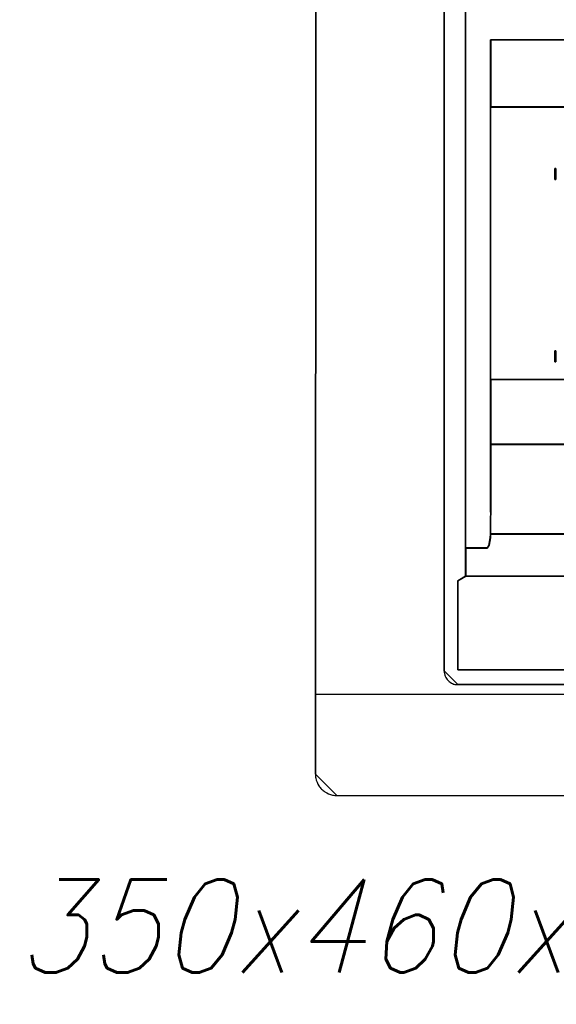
# Model space of a CAD drawing. Extents: x -543332 to -323966, y -9028 to 137422.
# Tile 211 of 250: x -348244 to -346744, y 36072 to 38824. Entities that reach past the tile are written whole.
import ezdxf

# ---------------------------------------------------------------- set-up
doc = ezdxf.new("R2010")
doc.units = 0
doc.header["$MEASUREMENT"] = 0
doc.layers.get('0').update_dxf_attribs({"color": 8})
doc.layers.add('$ IE_SCHEMAT', color=7, linetype='Continuous', lineweight=0)
doc.layers.add('50', color=7, linetype='Continuous')
doc.layers.add('60', color=7, linetype='Continuous')
doc.styles.add('ROMANS', font='romans.shx', dxfattribs={"width": 0.85})

# ---------------------------------------------------------------- blocks, each defined once
blk = doc.blocks.new('*U992')
at = {"layer": '60', "color": 7}
for points in [[(-36, -422.906636), (-35.825033, 25.020506), (-36, -422.906636)], [(314, 2.912724), (-35.827515, 3.027725), (-36, -400.568087), (313.827515, -400.654337), (314, 2.912724)], [(313.827684, -400.654337), (-36, -400.564301), (313.827684, -400.654337)], [(-36, -422.903988), (-36, -423.191591), (-35.971234, -423.479194), (-35.942468, -423.795557), (-35.884936, -424.08316), (-35.741106, -424.629606), (-35.539743, -425.204812), (-35.280849, -425.722497), (-34.993189, -426.211422), (-34.820592, -426.470265), (-34.647996, -426.700347), (-34.446634, -426.93043), (-34.245272, -427.131752), (-34.043909, -427.333074), (-33.813781, -427.534396), (-33.583653, -427.706958), (-33.324758, -427.87952), (-32.835736, -428.195883), (-32.317947, -428.425965), (-31.742626, -428.627287), (-31.196071, -428.771089), (-30.908411, -428.828609), (-30.591984, -428.85737), (-30.304324, -428.88613), (-30.016664, -428.88613), (-36, -422.903988)], [(-30.019315, -428.883482), (307.846999, -429), (-30.019315, -428.883482)]]:
    blk.add_lwpolyline(points, close=True, dxfattribs=at)
blk.add_lwpolyline([(313.827684, -400.650557), (-36, -400.564301), (-36, -422.904582), (-36, -423.192102), (-35.971253, -423.479622), (-35.942505, -423.795893), (-35.88501, -424.083413), (-35.741273, -424.6297), (-35.540041, -425.20474), (-35.281314, -425.722275), (-34.993839, -426.211059), (-34.821355, -426.469827), (-34.64887, -426.699842), (-34.447638, -426.929858), (-34.246406, -427.131122), (-34.045174, -427.332386), (-33.815194, -427.533649), (-33.585214, -427.706161), (-33.326487, -427.878673), (-32.837781, -428.194945), (-32.320327, -428.424961), (-31.745378, -428.626224), (-31.199176, -428.769984), (-30.911702, -428.827488), (-30.59548, -428.85624), (-30.308005, -428.884992), (-30.020531, -428.884992), (307.848215, -429)], dxfattribs=at)
blk.add_lwpolyline([(313.827684, -400.650557), (-36, -400.564301), (-36, -422.904582), (-36, -423.192102), (-35.971253, -423.479622), (-35.942505, -423.795893), (-35.88501, -424.083413), (-35.741273, -424.6297), (-35.540041, -425.20474), (-35.281314, -425.722275), (-34.993839, -426.211059), (-34.821355, -426.469827), (-34.64887, -426.699842), (-34.447638, -426.929858), (-34.246406, -427.131122), (-34.045174, -427.332386), (-33.815194, -427.533649), (-33.585214, -427.706161), (-33.326487, -427.878673), (-32.837781, -428.194945), (-32.320327, -428.424961), (-31.745378, -428.626224), (-31.199176, -428.769984), (-30.911702, -428.827488), (-30.59548, -428.85624), (-30.308005, -428.884992), (-30.020531, -428.884992), (307.848215, -429)], dxfattribs=at)
blk = doc.blocks.new('*C993')
at = {"layer": '50', "color": 7}
for points in [[(0.00871, -92.364282), (0.00871, -308.919879), (0.00871, -343.055252), (0.00871, -352.484775), (0.00871, -361.665498), (0.00871, -370.398381), (0.00871, -373.334222), (0.00871, -393.95975), (0.00871, -394.05927), (0.00871, -394.13391), (0.00871, -394.13391), (0.033603, -394.50711), (0.083389, -394.88031), (0.158068, -395.22863), (0.282533, -395.57695), (0.431891, -395.925271), (0.631035, -396.223831), (0.855072, -396.522391), (1.104002, -396.796071), (1.377824, -397.069751), (1.67654, -397.268791), (1.975256, -397.467831), (2.298865, -397.617111), (2.647367, -397.766391), (3.020761, -397.841031), (3.369263, -397.915671), (3.742658, -397.915671), (112.076915, -397.915671)], [(103.141162, -393.810195), (3.818216, -393.810195), (3.818216, -368.923956), (6.008797, -367.629872), (6.008797, -359.790706), (12.008003, -359.790706), (12.530755, -358.994347), (12.879257, -356.928789), (12.929043, -355.858681), (12.929043, -351.62802), (13.003722, -349.662007), (13.003722, -343.042268), (13.003722, -330.773352), (13.003722, -312.631284), (13.003722, -236.42962), (13.003722, -217.665396), (265.020137, -217.665396)], [(272.015062, -367.560565), (12.008003, -367.560565), (6.008797, -367.560565), (3.818216, -368.858142), (3.818216, -393.81155), (103.141162, -393.81155)], [(271.975941, -367.600287), (12.045359, -367.600287), (6.047918, -367.600287), (3.857981, -368.893937), (3.857981, -393.771828), (103.151712, -393.771828)]]:
    blk.add_lwpolyline(points, dxfattribs=at)
for points in [[(0.00871, -308.938747), (0.00871, -92.344943), (0.00871, -308.938747)], [(6.007953, -92.344943), (6.007953, -343.067942), (6.007953, -92.344943)], [(12.998674, -217.665396), (265.025185, -217.665396), (12.998674, -217.665396)], [(12.998674, -217.665396), (12.998674, -312.669973), (12.998674, -217.665396)], [(12.998674, -236.504246), (265.025185, -236.504246), (265.025185, -217.665396), (12.998674, -217.665396), (12.998674, -236.504246)], [(13.041091, -236.461875), (264.985419, -236.461875), (264.985419, -217.705118), (13.041091, -217.705118), (13.041091, -236.461875)], [(265.025185, -236.419505), (12.998674, -236.419505), (265.025185, -236.419505)], [(12.998674, -312.669973), (265.025185, -312.669973), (265.025185, -236.419505), (12.998674, -236.419505), (12.998674, -312.669973)], [(30.916872, -256.725423), (30.916872, -253.635046), (30.916872, -256.725423)], [(30.916872, -253.635046), (31.025563, -253.635046), (30.916872, -253.635046)], [(31.057375, -256.725423), (30.951998, -256.725423), (30.916872, -256.725423), (30.916872, -253.635046), (30.951998, -253.635046), (31.057375, -253.635046), (31.127627, -253.635046), (31.197879, -253.635046), (31.197879, -256.725423), (31.127627, -256.725423), (31.057375, -256.725423)], [(31.127627, -253.635046), (31.057375, -253.635046), (30.951998, -253.635046), (30.916872, -253.635046), (30.916872, -256.725423), (30.951998, -256.725423), (31.057375, -256.725423), (31.127627, -256.725423), (31.197879, -256.725423), (31.197879, -253.635046), (31.127627, -253.635046)], [(30.943382, -253.635046), (31.099792, -253.635046), (30.943382, -253.635046)], [(31.107745, -253.674768), (31.057375, -253.674768), (30.981822, -253.674768), (30.956637, -253.674768), (30.956637, -256.685701), (30.981822, -256.685701), (31.057375, -256.685701), (31.107745, -256.685701), (31.158114, -256.685701), (31.158114, -253.674768), (31.107745, -253.674768)], [(31.01761, -253.635046), (31.150161, -253.635046), (31.01761, -253.635046)], [(31.06798, -253.635046), (31.197879, -253.635046), (31.06798, -253.635046)], [(31.115698, -253.635046), (31.115698, -256.725423), (31.115698, -253.635046)], [(30.916872, -256.64333), (31.025563, -256.64333), (30.916872, -256.64333)], [(30.943382, -256.64333), (31.099792, -256.64333), (30.943382, -256.64333)], [(31.01761, -256.64333), (31.150161, -256.64333), (31.01761, -256.64333)], [(31.06798, -256.64333), (31.197879, -256.64333), (31.06798, -256.64333)], [(30.916872, -307.67029), (30.916872, -304.577265), (30.916872, -307.67029)], [(30.916872, -304.577265), (31.025563, -304.577265), (30.916872, -304.577265)], [(31.197879, -304.577265), (31.197879, -307.67029), (31.127627, -307.67029), (31.057375, -307.67029), (30.951998, -307.67029), (30.916872, -307.67029), (30.916872, -304.577265), (30.951998, -304.577265), (31.057375, -304.577265), (31.127627, -304.577265), (31.197879, -304.577265)], [(31.197879, -307.67029), (31.197879, -304.577265), (31.127627, -304.577265), (31.057375, -304.577265), (30.951998, -304.577265), (30.916872, -304.577265), (30.916872, -307.67029), (30.951998, -307.67029), (31.057375, -307.67029), (31.127627, -307.67029), (31.197879, -307.67029)], [(30.943382, -304.577265), (31.099792, -304.577265), (30.943382, -304.577265)], [(31.158114, -307.630568), (31.158114, -304.616987), (31.107745, -304.616987), (31.057375, -304.616987), (30.981822, -304.616987), (30.956637, -304.616987), (30.956637, -307.630568), (30.981822, -307.630568), (31.057375, -307.630568), (31.107745, -307.630568), (31.158114, -307.630568)], [(31.01761, -304.577265), (31.150161, -304.577265), (31.01761, -304.577265)], [(31.06798, -304.577265), (31.197879, -304.577265), (31.06798, -304.577265)], [(31.115698, -304.577265), (31.115698, -307.67029), (31.115698, -304.577265)], [(30.916872, -307.588197), (31.025563, -307.588197), (30.916872, -307.588197)], [(30.943382, -307.588197), (31.099792, -307.588197), (30.943382, -307.588197)], [(31.01761, -307.588197), (31.150161, -307.588197), (31.01761, -307.588197)], [(31.06798, -307.588197), (31.197879, -307.588197), (31.06798, -307.588197)], [(0.00871, -343.067942), (0.00871, -308.856655), (0.00871, -343.067942)], [(12.998674, -312.587881), (12.998674, -343.067942), (12.998674, -312.587881)], [(12.998674, -312.587881), (265.025185, -312.587881), (12.998674, -312.587881)], [(12.998674, -330.804418), (265.025185, -330.804418), (265.025185, -312.587881), (12.998674, -312.587881), (12.998674, -330.804418)], [(13.041091, -330.764696), (264.985419, -330.764696), (264.985419, -312.627603), (13.041091, -312.627603), (13.041091, -330.764696)], [(12.924446, -355.876983), (265.099413, -355.876983), (265.099413, -351.63463), (265.024731, -349.663183), (265.024731, -343.025149), (265.024731, -330.722326), (12.999128, -330.722326), (12.999128, -343.025149), (12.999128, -349.663183), (12.924446, -351.63463), (12.924446, -355.876983)], [(12.964211, -355.83726), (265.059648, -355.83726), (265.059648, -351.608306), (264.98499, -349.643086), (264.98499, -343.026016), (264.98499, -330.762048), (13.038869, -330.762048), (13.038869, -343.026016), (13.038869, -349.643086), (12.964211, -351.608306), (12.964211, -355.83726)], [(12.998674, -330.722326), (265.025185, -330.722326), (12.998674, -330.722326)], [(0.00871, -352.495311), (0.00871, -342.98585), (0.00871, -352.495311)], [(6.007953, -342.98585), (6.007953, -351.549926), (6.007953, -342.98585)], [(12.998674, -342.98585), (12.998674, -349.682989), (12.998674, -342.98585)], [(6.007953, -351.467834), (6.007953, -359.806818), (6.007953, -351.467834)], [(12.924446, -351.647907), (13.083507, -349.600897), (12.924446, -351.647907)], [(12.924446, -355.876983), (12.924446, -351.565815), (12.924446, -355.876983)], [(0.00871, -361.673755), (0.00871, -352.413219), (0.00871, -361.673755)], [(12.007197, -367.642657), (272.015906, -367.642657), (272.015906, -359.752495), (266.016663, -359.752495), (265.493907, -358.950955), (265.145403, -356.87196), (265.095617, -355.79489), (12.928242, -355.79489), (12.878456, -356.87196), (12.529952, -358.950955), (12.007197, -359.752495), (6.007953, -359.752495), (6.007953, -367.642657), (12.007197, -367.642657)], [(12.045168, -367.602935), (271.976141, -367.602935), (271.976141, -359.76568), (265.978691, -359.76568), (265.456092, -358.969514), (265.107692, -356.90446), (265.057921, -355.834612), (12.965938, -355.834612), (12.916167, -356.90446), (12.567768, -358.969514), (12.045168, -359.76568), (6.047718, -359.76568), (6.047718, -367.602935), (12.045168, -367.602935)], [(12.526794, -359.012377), (12.958909, -356.864738), (12.526794, -359.012377)], [(12.876728, -356.94683), (13.006628, -355.79489), (12.876728, -356.94683)], [(265.099413, -355.79489), (12.924446, -355.79489), (265.099413, -355.79489)], [(6.007953, -359.724726), (6.007953, -367.642657), (6.007953, -359.724726)], [(12.086726, -359.724726), (6.007953, -359.724726), (12.086726, -359.724726)], [(12.004545, -359.806818), (12.608976, -358.930285), (12.004545, -359.806818)], [(0.00871, -370.404664), (0.00871, -361.591663), (0.00871, -370.404664)], [(6.090134, -367.560565), (3.818216, -368.937596), (6.090134, -367.560565)], [(6.007953, -367.560565), (12.086726, -367.560565), (6.007953, -367.560565)], [(272.015906, -367.560565), (12.004545, -367.560565), (272.015906, -367.560565)], [(0.00871, -373.3388), (0.00871, -370.322572), (0.00871, -373.3388)], [(3.818216, -368.855504), (3.818216, -393.81155), (3.818216, -368.855504)], [(0.00871, -393.959846), (0.00871, -373.256708), (0.00871, -393.959846)], [(0.00871, -394.060475), (0.00871, -393.877754), (0.00871, -394.060475)], [(0.00871, -394.134623), (0.00871, -393.978383), (0.00871, -394.134623)], [(0.00871, -394.052531), (0.00871, -394.052531), (0.00871, -394.052531)], [(0.00871, -394.052531), (0.03416, -394.433811), (0.08506, -394.81509), (0.161409, -395.170951), (0.288657, -395.526812), (0.441356, -395.882673), (0.644954, -396.187696), (0.874001, -396.49272), (1.128498, -396.772325), (1.408445, -397.05193), (1.713842, -397.255279), (2.019239, -397.458628), (2.350085, -397.61114), (2.706381, -397.763652), (3.088127, -397.839908), (3.444423, -397.916163), (3.826169, -397.916163), (0.00871, -394.052531)], [(103.194092, -393.729458), (3.818216, -393.729458), (103.194092, -393.729458)], [(112.128006, -397.834071), (3.741337, -397.834071), (112.128006, -397.834071)]]:
    blk.add_lwpolyline(points, close=True, dxfattribs=at)

msp = doc.modelspace()

# ---------------------------------------------------------------- block references
at = {"xscale": 10, "yscale": 10, "zscale": 10}
for name in ['*U992', '*C993']:
    msp.add_blockref(name, (-347057.5, 40944.6), dxfattribs=at)

# ---------------------------------------------------------------- texts
at = {"layer": '$ IE_SCHEMAT', "color": 0, "ltscale": 2, "style": 'ROMANS', "oblique": 15, "width": 0.9}
msp.add_text('350x460x160 (wys./szer./gł.)', height=260, dxfattribs=at).set_placement((-348253.4, 36160.7))

doc.saveas('drawing.dxf')
